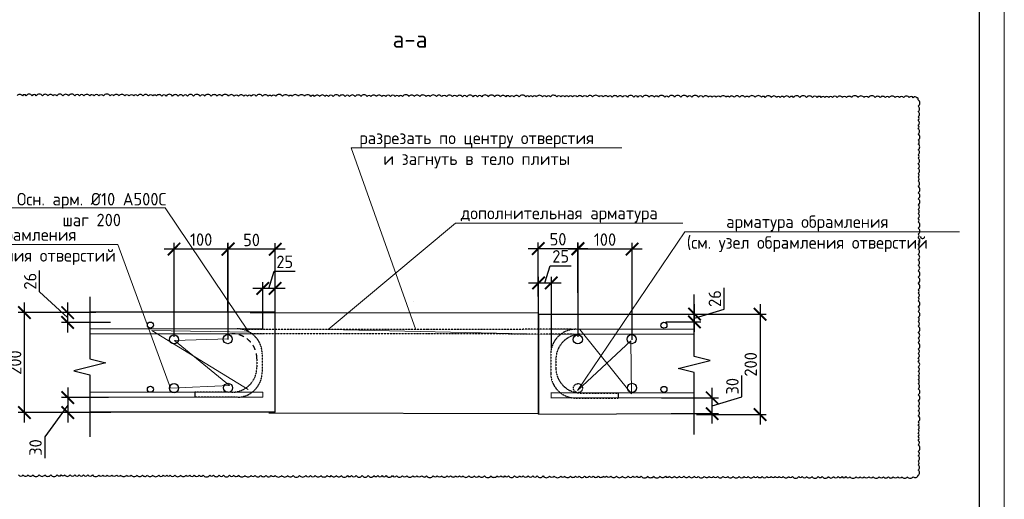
# Model space of a CAD drawing. Header units: millimetres. Extents: x -386473 to 311666, y -59273 to 291770.
# Tile 49 of 132: x -36525 to -16805, y 15991 to 25594. Entities that reach past the tile are written whole.
import ezdxf
from ezdxf import colors
from ezdxf.entities.mleader import LeaderData, LeaderLine
from ezdxf.math import Vec2, Vec3

# ---------------------------------------------------------------- set-up
doc = ezdxf.new("R2010")
doc.units = ezdxf.units.MM
doc.linetypes.add('01 Штриховая _4 мм_', pattern=[6, 3.5, -2.5])
for name, color, linetype, lineweight in [('Перекрытие ж_бетон', 1, 'Continuous', 30), ('подоснова', 151, 'Continuous', 5), ('поз.', 2, 'Continuous', 25), ('РАЗМЕРЫ', 1, 'Continuous', 9), ('ТОНКИЕ', 7, 'Continuous', 9), ('Узлы', 7, 'Continuous', 0)]:
    doc.layers.add(name, color=color, linetype=linetype, lineweight=lineweight)
doc.layers.add('ТОЛСТЫЕ_ОСНОВНЫЕ', color=6, linetype='Continuous')
doc.styles.add('GOST-2.304_Type-B', font='GOST_Common.ttf')
doc.dimstyles.new('СПДС', dxfattribs={"dimscale": 100, "dimtxt": 2.5, "dimasz": 2.5, "dimexe": 1.25, "dimexo": 0, "dimtad": 1, "dimdec": 0, "dimtxsty": 'GOST-2.304_Type-B', "dimblk": 'ARCHTICK', "dimcen": 2.5, "dimdle": 2, "dimadec": 0, "dimazin": 2, "dimtfac": 0.75, "dimtdec": 0, "dimtmove": 1, "dimatfit": 3, "dimfxl": 1, "dimtolj": 1, "dimarcsym": 1})

# ---------------------------------------------------------------- blocks, each defined once
blk = doc.blocks.new('*U44')
at = {"layer": 'ТОЛСТЫЕ_ОСНОВНЫЕ', "color": 6}
blk.add_lwpolyline([(20, 5), (886, 5), (886, 415), (20, 415)], close=True, dxfattribs=at)
at = {"layer": 'ТОНКИЕ'}
blk.add_lwpolyline([(0, 0), (891, 0), (891, 420), (0, 420)], close=True, dxfattribs=at)
blk = doc.blocks.new('_ArchTick')
at = {"color": 0, "linetype": 'ByBlock', "const_width": 0.15}
blk.add_lwpolyline([(-0.5, -0.5), (0.5, 0.5)], dxfattribs=at)
blk = doc.blocks.new('*D728')
at = {"layer": 'DEFPOINTS', "color": 0, "transparency": 16777216}
for p in [(-31658, 20214), (-31408, 19735), (-31658, 19395)]:
    blk.add_point(p, dxfattribs=at)
at = {"layer": 'РАЗМЕРЫ', "color": 0, "lineweight": -2, "transparency": 16777216}
for p, q in [((-31533, 20214), (-31430, 20558)), ((-31430, 20558), (-31005, 20558)), ((-31658, 19395), (-31658, 20339)), ((-31408, 19735), (-31408, 20339)), ((-31208, 20214), (-31858, 20214))]:
    blk.add_line(p, q, dxfattribs=at)
at = {"layer": 'РАЗМЕРЫ', "color": 0, "lineweight": -2, "transparency": 16777216, "xscale": 250, "yscale": 250, "zscale": 250, "rotation": 180}
blk.add_blockref('_ArchTick', (-31658, 20214), dxfattribs=at)
at = {"layer": 'РАЗМЕРЫ', "color": 0, "lineweight": -2, "transparency": 16777216, "xscale": 250, "yscale": 250, "zscale": 250}
blk.add_blockref('_ArchTick', (-31408, 20214), dxfattribs=at)
at = {"layer": 'РАЗМЕРЫ', "color": 0, "lineweight": 0, "transparency": 16777216, "insert": (-31217, 20745), "char_height": 250, "attachment_point": 5, "style": 'GOST-2.304_Type-B'}
blk.add_mtext('\\A1;25', dxfattribs=at)
blk = doc.blocks.new('_None')
blk = doc.blocks.new('*D729')
at = {"layer": 'DEFPOINTS', "color": 0, "transparency": 16777216}
for p in [(-36430, 19729), (-35157, 19729), (-35238, 17729)]:
    blk.add_point(p, dxfattribs=at)
at = {"layer": 'РАЗМЕРЫ', "color": 0, "lineweight": -2, "transparency": 16777216}
for p, q in [((-36430, 17529), (-36430, 19929)), ((-35157, 19729), (-36555, 19729)), ((-35238, 17729), (-36555, 17729))]:
    blk.add_line(p, q, dxfattribs=at)
at = {"layer": 'РАЗМЕРЫ', "color": 0, "lineweight": -2, "transparency": 16777216, "xscale": 250, "yscale": 250, "zscale": 250}
for p, rotation in [((-36430, 19729), 90), ((-36430, 17729), 270)]:
    blk.add_blockref('_ArchTick', p, dxfattribs=dict(at, rotation=rotation))
at = {"layer": 'РАЗМЕРЫ', "color": 0, "lineweight": 0, "transparency": 16777216, "insert": (-36617, 18729), "char_height": 250, "attachment_point": 5, "rotation": 90, "style": 'GOST-2.304_Type-B'}
blk.add_mtext('\\A1;200', dxfattribs=at)
blk = doc.blocks.new('*D730')
at = {"layer": 'DEFPOINTS', "color": 0, "transparency": 16777216}
for p in [(-34999, 19729), (-35565, 19534), (-34709, 19534)]:
    blk.add_point(p, dxfattribs=at)
at = {"layer": 'РАЗМЕРЫ', "color": 0, "lineweight": -2, "transparency": 16777216}
for p, q in [((-36128, 20146), (-36128, 20571)), ((-35565, 19631), (-36128, 20146)), ((-35565, 19929), (-35565, 19334)), ((-34999, 19729), (-35690, 19729)), ((-34709, 19534), (-35690, 19534))]:
    blk.add_line(p, q, dxfattribs=at)
at = {"layer": 'РАЗМЕРЫ', "color": 0, "lineweight": -2, "transparency": 16777216, "xscale": 250, "yscale": 250, "zscale": 250}
for p, rotation in [((-35565, 19729), 90), ((-35565, 19534), 270)]:
    blk.add_blockref('_ArchTick', p, dxfattribs=dict(at, rotation=rotation))
at = {"layer": 'РАЗМЕРЫ', "color": 0, "lineweight": 0, "transparency": 16777216, "insert": (-36315, 20358), "char_height": 250, "attachment_point": 5, "rotation": 90, "style": 'GOST-2.304_Type-B'}
blk.add_mtext('\\A1;26', dxfattribs=at)
blk = doc.blocks.new('*D731')
at = {"layer": 'DEFPOINTS', "color": 0, "transparency": 16777216}
for p in [(-34743, 18030), (-35562, 17729), (-34697, 17729)]:
    blk.add_point(p, dxfattribs=at)
at = {"layer": 'РАЗМЕРЫ', "color": 0, "lineweight": -2, "transparency": 16777216}
for p, q in [((-35562, 18230), (-35562, 17529)), ((-34743, 18030), (-35687, 18030)), ((-35562, 17879), (-36019, 17241)), ((-34697, 17729), (-35687, 17729)), ((-36019, 17241), (-36019, 16816))]:
    blk.add_line(p, q, dxfattribs=at)
at = {"layer": 'РАЗМЕРЫ', "color": 0, "lineweight": -2, "transparency": 16777216, "xscale": 250, "yscale": 250, "zscale": 250}
for p, rotation in [((-35562, 18030), 90), ((-35562, 17729), 270)]:
    blk.add_blockref('_ArchTick', p, dxfattribs=dict(at, rotation=rotation))
at = {"layer": 'РАЗМЕРЫ', "color": 0, "lineweight": 0, "transparency": 16777216, "insert": (-36207, 17028), "char_height": 250, "attachment_point": 5, "rotation": 90, "style": 'GOST-2.304_Type-B'}
blk.add_mtext('\\A1;30', dxfattribs=at)
blk = doc.blocks.new('*D732')
at = {"layer": 'DEFPOINTS', "color": 0, "transparency": 16777216}
for p in [(-25877, 20323), (-25877, 19014), (-26134, 17696)]:
    blk.add_point(p, dxfattribs=at)
at = {"layer": 'РАЗМЕРЫ', "color": 0, "lineweight": -2, "transparency": 16777216}
for p, q in [((-26006, 20323), (-25903, 20667)), ((-25903, 20667), (-25478, 20667)), ((-26334, 20323), (-25677, 20323)), ((-26134, 17696), (-26134, 20448)), ((-25877, 19014), (-25877, 20448))]:
    blk.add_line(p, q, dxfattribs=at)
at = {"layer": 'РАЗМЕРЫ', "color": 0, "lineweight": -2, "transparency": 16777216, "xscale": 250, "yscale": 250, "zscale": 250, "rotation": 180}
blk.add_blockref('_ArchTick', (-26134, 20323), dxfattribs=at)
at = {"layer": 'РАЗМЕРЫ', "color": 0, "lineweight": -2, "transparency": 16777216, "xscale": 250, "yscale": 250, "zscale": 250}
blk.add_blockref('_ArchTick', (-25877, 20323), dxfattribs=at)
at = {"layer": 'РАЗМЕРЫ', "color": 0, "lineweight": 0, "transparency": 16777216, "insert": (-25690, 20855), "char_height": 250, "attachment_point": 5, "style": 'GOST-2.304_Type-B'}
blk.add_mtext('\\A1;25', dxfattribs=at)
blk = doc.blocks.new('*D733')
at = {"layer": 'DEFPOINTS', "color": 0, "transparency": 16777216}
for p in [(-22890, 19697), (-22969, 17689), (-21697, 17689)]:
    blk.add_point(p, dxfattribs=at)
at = {"layer": 'РАЗМЕРЫ', "color": 0, "lineweight": -2, "transparency": 16777216}
for p, q in [((-21697, 19897), (-21697, 17489)), ((-22890, 19697), (-21572, 19697)), ((-22969, 17689), (-21572, 17689))]:
    blk.add_line(p, q, dxfattribs=at)
at = {"layer": 'РАЗМЕРЫ', "color": 0, "lineweight": -2, "transparency": 16777216, "xscale": 250, "yscale": 250, "zscale": 250}
for p, rotation in [((-21697, 19697), 90), ((-21697, 17689), 270)]:
    blk.add_blockref('_ArchTick', p, dxfattribs=dict(at, rotation=rotation))
at = {"layer": 'РАЗМЕРЫ', "color": 0, "lineweight": 0, "transparency": 16777216, "insert": (-21884, 18693), "char_height": 250, "attachment_point": 5, "rotation": 90, "style": 'GOST-2.304_Type-B'}
blk.add_mtext('\\A1;200', dxfattribs=at)
blk = doc.blocks.new('*D734')
at = {"layer": 'DEFPOINTS', "color": 0, "transparency": 16777216}
for p in [(-23581, 19542), (-23221, 19699), (-23010, 19699)]:
    blk.add_point(p, dxfattribs=at)
at = {"layer": 'РАЗМЕРЫ', "color": 0, "lineweight": -2, "transparency": 16777216}
for p, q in [((-22416, 19798), (-22416, 20223)), ((-23010, 19342), (-23010, 19899)), ((-23010, 19620), (-22416, 19798)), ((-23581, 19542), (-22885, 19542)), ((-23221, 19699), (-22885, 19699))]:
    blk.add_line(p, q, dxfattribs=at)
at = {"layer": 'РАЗМЕРЫ', "color": 0, "lineweight": -2, "transparency": 16777216, "xscale": 250, "yscale": 250, "zscale": 250}
for p, rotation in [((-23010, 19699), 90), ((-23010, 19542), 270)]:
    blk.add_blockref('_ArchTick', p, dxfattribs=dict(at, rotation=rotation))
at = {"layer": 'РАЗМЕРЫ', "color": 0, "lineweight": 0, "transparency": 16777216, "insert": (-22603, 20011), "char_height": 250, "attachment_point": 5, "rotation": 90, "style": 'GOST-2.304_Type-B'}
blk.add_mtext('\\A1;26', dxfattribs=at)
blk = doc.blocks.new('*D735')
at = {"layer": 'DEFPOINTS', "color": 0, "transparency": 16777216}
for p in [(-23673, 18023), (-22656, 18023), (-23474, 17706)]:
    blk.add_point(p, dxfattribs=at)
at = {"layer": 'РАЗМЕРЫ', "color": 0, "lineweight": -2, "transparency": 16777216}
for p, q in [((-22062, 18042), (-22062, 18467)), ((-22656, 17506), (-22656, 18223)), ((-23673, 18023), (-22531, 18023)), ((-22656, 17864), (-22062, 18042)), ((-23474, 17706), (-22531, 17706))]:
    blk.add_line(p, q, dxfattribs=at)
at = {"layer": 'РАЗМЕРЫ', "color": 0, "lineweight": -2, "transparency": 16777216, "xscale": 250, "yscale": 250, "zscale": 250}
for p, rotation in [((-22656, 18023), 90), ((-22656, 17706), 270)]:
    blk.add_blockref('_ArchTick', p, dxfattribs=dict(at, rotation=rotation))
at = {"layer": 'РАЗМЕРЫ', "color": 0, "lineweight": 0, "transparency": 16777216, "insert": (-22250, 18255), "char_height": 250, "attachment_point": 5, "rotation": 90, "style": 'GOST-2.304_Type-B'}
blk.add_mtext('\\A1;30', dxfattribs=at)
blk = doc.blocks.new('*D736')
at = {"color": 0, "lineweight": -2, "transparency": 16777216}
for p, q in [((-26139, 20049), (-26139, 21135)), ((-25346, 20128), (-25346, 21135)), ((-26339, 21010), (-25146, 21010))]:
    blk.add_line(p, q, dxfattribs=at)
at = {"layer": 'DEFPOINTS', "color": 0, "transparency": 16777216}
for p in [(-25346, 21010), (-25346, 20128, 11856), (-26139, 20049)]:
    blk.add_point(p, dxfattribs=at)
at = {"color": 0, "lineweight": -2, "transparency": 16777216, "xscale": 250, "yscale": 250, "zscale": 250, "rotation": 180}
blk.add_blockref('_ArchTick', (-26139, 21010), dxfattribs=at)
at = {"color": 0, "lineweight": -2, "transparency": 16777216, "xscale": 250, "yscale": 250, "zscale": 250}
blk.add_blockref('_ArchTick', (-25346, 21010), dxfattribs=at)
at = {"color": 0, "lineweight": 0, "transparency": 16777216, "insert": (-25743, 21198), "char_height": 250, "attachment_point": 5, "style": 'GOST-2.304_Type-B'}
blk.add_mtext('\\A1;50', dxfattribs=at)
blk = doc.blocks.new('*D737')
at = {"color": 0, "lineweight": -2, "transparency": 16777216}
for p, q in [((-25343, 19241), (-25343, 21129)), ((-24260, 19183), (-24260, 21129)), ((-25543, 21004), (-24060, 21004))]:
    blk.add_line(p, q, dxfattribs=at)
at = {"layer": 'DEFPOINTS', "color": 0, "transparency": 16777216}
for p in [(-24260, 21004), (-25343, 19241), (-24260, 19183)]:
    blk.add_point(p, dxfattribs=at)
at = {"color": 0, "lineweight": -2, "transparency": 16777216, "xscale": 250, "yscale": 250, "zscale": 250, "rotation": 180}
blk.add_blockref('_ArchTick', (-25343, 21004), dxfattribs=at)
at = {"color": 0, "lineweight": -2, "transparency": 16777216, "xscale": 250, "yscale": 250, "zscale": 250}
blk.add_blockref('_ArchTick', (-24260, 21004), dxfattribs=at)
at = {"color": 0, "lineweight": 0, "transparency": 16777216, "insert": (-24802, 21191), "char_height": 250, "attachment_point": 5, "style": 'GOST-2.304_Type-B'}
blk.add_mtext('\\A1;100', dxfattribs=at)
blk = doc.blocks.new('*D738')
at = {"color": 0, "lineweight": -2, "transparency": 16777216}
for p, q in [((-33433, 19241), (-33433, 21129)), ((-32347, 19190), (-32347, 21129)), ((-33633, 21004), (-32147, 21004))]:
    blk.add_line(p, q, dxfattribs=at)
at = {"layer": 'DEFPOINTS', "color": 0, "transparency": 16777216}
for p in [(-32347, 21004), (-33433, 19241), (-32347, 19190)]:
    blk.add_point(p, dxfattribs=at)
at = {"color": 0, "lineweight": -2, "transparency": 16777216, "xscale": 250, "yscale": 250, "zscale": 250, "rotation": 180}
blk.add_blockref('_ArchTick', (-33433, 21004), dxfattribs=at)
at = {"color": 0, "lineweight": -2, "transparency": 16777216, "xscale": 250, "yscale": 250, "zscale": 250}
blk.add_blockref('_ArchTick', (-32347, 21004), dxfattribs=at)
at = {"color": 0, "lineweight": 0, "transparency": 16777216, "insert": (-32890, 21191), "char_height": 250, "attachment_point": 5, "style": 'GOST-2.304_Type-B'}
blk.add_mtext('\\A1;100', dxfattribs=at)
blk = doc.blocks.new('*D739')
at = {"color": 0, "lineweight": -2, "transparency": 16777216}
for p, q in [((-32355, 19730), (-32355, 21122)), ((-31407, 19730), (-31407, 21122)), ((-31207, 20997), (-32555, 20997))]:
    blk.add_line(p, q, dxfattribs=at)
at = {"layer": 'DEFPOINTS', "color": 0, "transparency": 16777216}
for p in [(-32355, 20997), (-32355, 19730), (-31407, 19730)]:
    blk.add_point(p, dxfattribs=at)
at = {"color": 0, "lineweight": -2, "transparency": 16777216, "xscale": 250, "yscale": 250, "zscale": 250, "rotation": 180}
blk.add_blockref('_ArchTick', (-32355, 20997), dxfattribs=at)
at = {"color": 0, "lineweight": -2, "transparency": 16777216, "xscale": 250, "yscale": 250, "zscale": 250}
blk.add_blockref('_ArchTick', (-31407, 20997), dxfattribs=at)
at = {"color": 0, "lineweight": 0, "transparency": 16777216, "insert": (-31881, 21184), "char_height": 250, "attachment_point": 5, "style": 'GOST-2.304_Type-B'}
blk.add_mtext('\\A1;50', dxfattribs=at)

msp = doc.modelspace()

# ---------------------------------------------------------------- linework, layer by layer
at = {"linetype": '01 Штриховая _4 мм_', "ltscale": 500}
msp.add_line((-28636.1, 19944.5), (-28636.1, 19944.5, -22670), dxfattribs=at)
for p, q in [((-31906.9, 19729.2), (-26143.2, 19721.5)), ((-31535.1, 17725), (-26144.2, 17709.1))]:
    msp.add_line(p, q)
at = {"color": 240, "true_color": 0xed1f24}
msp.add_lwpolyline([(-36550.3, 16481.3, 0.5205671), (-36457.9, 16481.1, 0.5205671), (-36356, 16480.9, 0.5205671), (-36257.9, 16480.6, 0.5205671), (-36135.1, 16480.4, 0.5205671), (-36019.7, 16480.1, 0.5205671), (-35901.9, 16479.9, 0.5205671), (-35775, 16479.6, 0.5205671), (-35692.1, 16479.4, 0.5205671), (-35624.1, 16479.2, 0.5205671), (-35514.4, 16479, 0.5205671), (-35421.9, 16478.8, 0.5205671), (-35332.2, 16478.6, 0.5205671), (-35245.4, 16478.4, 0.5205671), (-35160.9, 16478.2, 0.5205671), (-35068.1, 16478, 0.5205671), (-34940.3, 16477.7, 0.5205671), (-34858, 16477.5, 0.5205671), (-34770.5, 16477.4, 0.5205671), (-34676.8, 16477.1, 0.5205671), (-34582.7, 16476.9, 0.5205671), (-34501.5, 16476.8, 0.5205671), (-34383.3, 16476.5, 0.5205671), (-34292.6, 16476.3, 0.5205671), (-34173.4, 16476, 0.5205671), (-34067.7, 16475.8, 0.5205671), (-33966.7, 16475.6, 0.5205671), (-33860.9, 16475.3, 0.5205671), (-33741.2, 16475.1, 0.5205671), (-33649.4, 16474.9, 0.5205671), (-33578.3, 16474.7, 0.5205671), (-33508.2, 16474.6, 0.5205671), (-33416.3, 16474.4, 0.5205671), (-33300.6, 16474.1, 0.5205671), (-33196.6, 16473.9, 0.5205671), (-33119.2, 16473.7, 0.5205671), (-33027.5, 16473.5, 0.5205671), (-32930.6, 16473.3, 0.5205671), (-32849.2, 16473.1, 0.5205671), (-32719.9, 16472.8, 0.5205671), (-32643.8, 16472.6, 0.5205671), (-32530.5, 16472.4, 0.5205671), (-32443.3, 16472.2, 0.5205671), (-32322.4, 16471.9, 0.5205671), (-32236.6, 16471.7, 0.5205671), (-32139.1, 16471.5, 0.5205671), (-32011.6, 16471.2, 0.5205671), (-31889.2, 16471, 0.5205671), (-31812.3, 16470.8, 0.5205671), (-31697, 16470.5, 0.5205671), (-31594.4, 16470.3, 0.5205671), (-31488.2, 16470.1, 0.5205671), (-31408.3, 16469.9, 0.5205671), (-31278, 16469.6, 0.5205671), (-31155.3, 16469.3, 0.5205671), (-31048.7, 16469.1, 0.5205671), (-30918.3, 16468.8, 0.5205671), (-30797.2, 16468.6, 0.5205671), (-30700.8, 16468.3, 0.5205671), (-30604.3, 16468.1, 0.5205671), (-30490.8, 16467.9, 0.5205671), (-30368.9, 16467.6, 0.5205671), (-30283.9, 16467.4, 0.5205671), (-30184, 16467.2, 0.5205671), (-30083.3, 16467, 0.5205671), (-29962.3, 16466.7, 0.5205671), (-29879.8, 16466.5, 0.5205671), (-29786.9, 16466.3, 0.5205671), (-29664.8, 16466, 0.5205671), (-29546.3, 16465.8, 0.5205671), (-29430.2, 16465.5, 0.5205671), (-29352.2, 16465.4, 0.5205671), (-29267.2, 16465.2, 0.5205671), (-29186.7, 16465, 0.5205671), (-29060.8, 16464.7, 0.5205671), (-28975.6, 16464.5, 0.5205671), (-28861.2, 16464.3, 0.5205671), (-28771.2, 16464.1, 0.5205671), (-28650.5, 16463.8, 0.5205671), (-28568.6, 16463.6, 0.5205671), (-28473.8, 16463.4, 0.5205671), (-28375.7, 16463.2, 0.5205671), (-28242.9, 16462.9, 0.5205671), (-28161.8, 16462.7, 0.5205671), (-28072.7, 16462.5, 0.5205671), (-27962.9, 16462.3, 0.5205671), (-27894, 16462.1, 0.5205671), (-27795.6, 16461.9, 0.5205671), (-27718.2, 16461.7, 0.5205671), (-27645.2, 16461.6, 0.5205671), (-27528.5, 16461.3, 0.5205671), (-27421, 16461.1, 0.5205671), (-27325.7, 16460.9, 0.5205671), (-27217, 16460.6, 0.5205671), (-27084.4, 16460.3, 0.5205671), (-26966.8, 16460.1, 0.5205671), (-26887, 16459.9, 0.5205671), (-26807.3, 16459.7, 0.5205671), (-26734, 16459.6, 0.5205671), (-26613.1, 16459.3, 0.5205671), (-26512.6, 16459.1, 0.5205671), (-26440.9, 16458.9, 0.5205671), (-26343.8, 16458.7, 0.5205671), (-26246.6, 16458.5, 0.5205671), (-26158.9, 16458.3, 0.5205671), (-26040.4, 16458, 0.5205671), (-25911.7, 16457.7, 0.5205671), (-25817.6, 16457.5, 0.5205671), (-25684.7, 16457.2, 0.5205671), (-25609.6, 16457.1, 0.5205671), (-25494.8, 16456.8, 0.5205671), (-25392.6, 16456.6, 0.5205671), (-25319.9, 16456.4, 0.5205671), (-25212.4, 16456.2, 0.5205671), (-25114.8, 16456, 0.5205671), (-25038.9, 16455.8, 0.5205671), (-24938.6, 16455.6, 0.5205671), (-24838.9, 16455.4, 0.5205671), (-24772.3, 16455.2, 0.5205671), (-24685.5, 16455, 0.5205671), (-24571.3, 16454.8, 0.5205671), (-24455.2, 16454.5, 0.5205671), (-24339.5, 16454.3, 0.5205671), (-24245.5, 16454, 0.5205671), (-24163.3, 16453.9, 0.5205671), (-24078.4, 16453.7, 0.5205671), (-23946.1, 16453.4, 0.5205671), (-23828.6, 16453.1, 0.5205671), (-23698.8, 16452.8, 0.5205671), (-23591.7, 16452.6, 0.5205671), (-23511.3, 16452.4, 0.5205671), (-23412.3, 16452.2, 0.5205671), (-23314, 16452, 0.5205671), (-23222.2, 16451.8, 0.5205671), (-23120.2, 16451.6, 0.5205671), (-23015.9, 16451.3, 0.5205671), (-22934.9, 16451.1, 0.5205671), (-22814.7, 16450.9, 0.5205671), (-22714.3, 16450.7, 0.5205671), (-22631.2, 16450.5, 0.5205671), (-22546.8, 16450.3, 0.5205671), (-22439.4, 16450.1, 0.5205671), (-22343.2, 16449.8, 0.5205671), (-22235.5, 16449.6, 0.5205671), (-22115, 16449.3, 0.5205671), (-22018, 16449.1, 0.5205671), (-21932, 16448.9, 0.5205671), (-21824.4, 16448.7, 0.5205671), (-21746.5, 16448.5, 0.5205671), (-21655.8, 16448.3, 0.5205671), (-21561.4, 16448.1, 0.5205671), (-21475.1, 16447.9, 0.5205671), (-21394.6, 16447.7, 0.5205671), (-21313.1, 16447.6, 0.5205671), (-21230.6, 16447.4, 0.5205671), (-21125.2, 16447.1, 0.5205671), (-21049, 16447, 0.5205671), (-20922, 16446.7, 0.5205671), (-20850.3, 16446.5, 0.5205671), (-20762.9, 16446.3, 0.5205671), (-20659.6, 16446.1, 0.5205671), (-20530.6, 16445.8, 0.5205671), (-20453.8, 16445.7, 0.5205671), (-20329, 16445.4, 0.5205671), (-20223.4, 16445.1, 0.5205671), (-20132.1, 16444.9, 0.5205671), (-20055.2, 16444.8, 0.5205671), (-19977.5, 16444.6, 0.5205671), (-19897, 16444.4, 0.5205671), (-19774.7, 16444.2, 0.5205671), (-19693.8, 16444, 0.5205671), (-19612, 16443.8, 0.5205671), (-19514.8, 16443.6, 0.5205671), (-19429.6, 16443.4, 0.5205671), (-19309.7, 16443.1, 0.5205671), (-19226.3, 16442.9, 0.5205671), (-19126.3, 16442.7, 0.5205671), (-19028.7, 16442.5, 0.5205671), (-18940.2, 16442.3, 0.5205671), (-18852.4, 16442.1, 0.5205671), (-18747.5, 16441.9, 0.5205671), (-18630.7, 16441.6, 0.5205671), (-18528.4, 16471.8, 0.5205671), (-18528.4, 16577.4, 0.5205671), (-18528.4, 16678.4, 0.5205671), (-18528.4, 16756.2, 0.5205671), (-18528.4, 16864.5, 0.5205671), (-18528.4, 16949.2, 0.5205671), (-18528.4, 17081.2, 0.5205671), (-18528.4, 17169.7, 0.5205671), (-18528.4, 17242.8, 0.5205671), (-18528.4, 17318.9, 0.5205671), (-18528.4, 17390.4, 0.5205671), (-18528.4, 17471.6, 0.5205671), (-18528.4, 17542.7, 0.5205671), (-18528.4, 17665.7, 0.5205671), (-18528.4, 17764.3, 0.5205671), (-18528.4, 17857.1, 0.5205671), (-18528.4, 17960.5, 0.5205671), (-18528.4, 18082.9, 0.5205671), (-18528.4, 18203.5, 0.5205671), (-18528.4, 18308.6, 0.5205671), (-18528.4, 18388, 0.5205671), (-18528.4, 18468, 0.5205671), (-18528.4, 18553, 0.5205671), (-18528.4, 18636.9, 0.5205671), (-18528.4, 18746.4, 0.5205671), (-18528.4, 18821.1, 0.5205671), (-18528.4, 18913, 0.5205671), (-18528.4, 18997.1, 0.5205671), (-18528.4, 19128.3, 0.5205671), (-18528.4, 19216.2, 0.5205671), (-18528.4, 19332.7, 0.5205671), (-18528.4, 19455.6, 0.5205671), (-18528.4, 19552.9, 0.5205671), (-18528.4, 19632.9, 0.5205671), (-18528.4, 19752.4, 0.5205671), (-18528.4, 19843, 0.5205671), (-18528.4, 19962.7, 0.5205671), (-18528.4, 20031.3, 0.5205671), (-18528.4, 20120.4, 0.5205671), (-18528.4, 20187.1, 0.5205671), (-18528.4, 20315.5, 0.5205671), (-18528.4, 20441.1, 0.5205671), (-18528.4, 20565.5, 0.5205671), (-18528.4, 20676.1, 0.5205671), (-18528.4, 20783, 0.5205671), (-18528.4, 20895.1, 0.5205671), (-18528.4, 20999.8, 0.5205671), (-18528.4, 21096.3, 0.5205671), (-18528.4, 21228, 0.5205671), (-18528.4, 21299, 0.5205671), (-18528.4, 21419.8, 0.5205671), (-18528.4, 21545.8, 0.5205671), (-18528.4, 21619.3, 0.5205671), (-18528.4, 21714, 0.5205671), (-18528.4, 21794.3, 0.5205671), (-18528.4, 21883.6, 0.5205671), (-18528.4, 22008.1, 0.5205671), (-18528.4, 22128.7, 0.5205671), (-18528.4, 22257.7, 0.5205671), (-18528.4, 22365.6, 0.5205671), (-18528.4, 22441.5, 0.5205671), (-18528.4, 22514.7, 0.5205671), (-18528.4, 22614.4, 0.5205671), (-18528.4, 22711.8, 0.5205671), (-18528.4, 22818.5, 0.5205671), (-18528.4, 22890.2, 0.5205671), (-18528.4, 22988.8, 0.5205671), (-18528.4, 23104.6, 0.5205671), (-18528.4, 23183.5, 0.5205671), (-18528.4, 23304.5, 0.5205671), (-18528.4, 23410.7, 0.5205671), (-18528.4, 23479.9, 0.5205671), (-18528.4, 23577.4, 0.5205671), (-18528.4, 23649.3, 0.5205671), (-18528.4, 23753.7, 0.5205671), (-18528.4, 23860.8, 0.5205671), (-18528.4, 23991.1, 0.5205671), (-18558.1, 24032.5, 0.5205671), (-18628.8, 24032.7, 0.5205671), (-18707.8, 24032.9, 0.5205671), (-18822.2, 24033.1, 0.5205671), (-18904.9, 24033.3, 0.5205671), (-18991.4, 24033.5, 0.5205671), (-19111, 24033.8, 0.5205671), (-19187.3, 24033.9, 0.5205671), (-19290.5, 24034.2, 0.5205671), (-19391.5, 24034.4, 0.5205671), (-19522.6, 24034.7, 0.5205671), (-19615.2, 24034.9, 0.5205671), (-19735.7, 24035.1, 0.5205671), (-19865.3, 24035.4, 0.5205671), (-19963.3, 24035.6, 0.5205671), (-20049.1, 24035.8, 0.5205671), (-20152.3, 24036.1, 0.5205671), (-20246.2, 24036.3, 0.5205671), (-20318.6, 24036.4, 0.5205671), (-20399.2, 24036.6, 0.5205671), (-20470, 24036.8, 0.5205671), (-20555.9, 24037, 0.5205671), (-20649.2, 24037.2, 0.5205671), (-20765.8, 24037.4, 0.5205671), (-20898.3, 24037.7, 0.5205671), (-21025.6, 24038, 0.5205671), (-21106.5, 24038.2, 0.5205671), (-21216.2, 24038.4, 0.5205671), (-21294.2, 24038.6, 0.5205671), (-21366.3, 24038.8, 0.5205671), (-21471.1, 24039, 0.5205671), (-21593.6, 24039.3, 0.5205671), (-21666.3, 24039.4, 0.5205671), (-21794.7, 24039.7, 0.5205671), (-21922.7, 24040, 0.5205671), (-21995.3, 24040.1, 0.5205671), (-22106, 24040.4, 0.5205671), (-22214, 24040.6, 0.5205671), (-22311.6, 24040.8, 0.5205671), (-22381.2, 24041, 0.5205671), (-22491.2, 24041.2, 0.5205671), (-22575.1, 24041.4, 0.5205671), (-22657.4, 24041.6, 0.5205671), (-22734.8, 24041.8, 0.5205671), (-22836, 24042, 0.5205671), (-22932.9, 24042.2, 0.5205671), (-23059.9, 24042.5, 0.5205671), (-23153.5, 24042.7, 0.5205671), (-23283.9, 24043, 0.5205671), (-23407.7, 24043.3, 0.5205671), (-23531.6, 24043.5, 0.5205671), (-23606.4, 24043.7, 0.5205671), (-23733.3, 24044, 0.5205671), (-23814.9, 24044.2, 0.5205671), (-23921.2, 24044.4, 0.5205671), (-24053.6, 24044.7, 0.5205671), (-24141.8, 24044.9, 0.5205671), (-24223.4, 24045.1, 0.5205671), (-24353.8, 24045.4, 0.5205671), (-24449.5, 24045.6, 0.5205671), (-24550.3, 24045.8, 0.5205671), (-24657.7, 24046, 0.5205671), (-24739.2, 24046.2, 0.5205671), (-24839.5, 24046.4, 0.5205671), (-24922.6, 24046.6, 0.5205671), (-25051.4, 24046.9, 0.5205671), (-25159.1, 24047.1, 0.5205671), (-25255.4, 24047.4, 0.5205671), (-25357.3, 24047.6, 0.5205671), (-25452.2, 24047.8, 0.5205671), (-25533.9, 24048, 0.5205671), (-25604.7, 24048.1, 0.5205671), (-25684.6, 24048.3, 0.5205671), (-25768.9, 24048.5, 0.5205671), (-25896, 24048.8, 0.5205671), (-25973.3, 24049, 0.5205671), (-26056.1, 24049.1, 0.5205671), (-26176.6, 24049.4, 0.5205671), (-26254.2, 24049.6, 0.5205671), (-26321.2, 24049.7, 0.5205671), (-26389.6, 24049.9, 0.5205671), (-26522.3, 24050.2, 0.5205671), (-26627.1, 24050.4, 0.5205671), (-26707.3, 24050.6, 0.5205671), (-26791.3, 24050.8, 0.5205671), (-26895.6, 24051, 0.5205671), (-27011.2, 24051.2, 0.5205671), (-27139.1, 24051.5, 0.5205671), (-27271.9, 24051.8, 0.5205671), (-27356, 24052, 0.5205671), (-27445.8, 24052.2, 0.5205671), (-27568.2, 24052.5, 0.5205671), (-27658.8, 24052.7, 0.5205671), (-27767.3, 24052.9, 0.5205671), (-27859.3, 24053.1, 0.5205671), (-27975.2, 24053.4, 0.5205671), (-28071.3, 24053.6, 0.5205671), (-28179.1, 24053.8, 0.5205671), (-28305.6, 24054.1, 0.5205671), (-28383, 24054.3, 0.5205671), (-28513.2, 24054.6, 0.5205671), (-28621.8, 24054.8, 0.5205671), (-28726.4, 24055, 0.5205671), (-28858.8, 24055.3, 0.5205671), (-28930.3, 24055.5, 0.5205671), (-29006.7, 24055.7, 0.5205671), (-29099.4, 24055.9, 0.5205671), (-29193, 24056.1, 0.5205671), (-29272.5, 24056.3, 0.5205671), (-29380.1, 24056.5, 0.5205671), (-29490.3, 24056.7, 0.5205671), (-29566.1, 24056.9, 0.5205671), (-29690.1, 24057.2, 0.5205671), (-29806.5, 24057.4, 0.5205671), (-29918.4, 24057.7, 0.5205671), (-30008.1, 24057.9, 0.5205671), (-30121.1, 24058.1, 0.5205671), (-30245.9, 24058.4, 0.5205671), (-30337.8, 24058.6, 0.5205671), (-30411.4, 24058.8, 0.5205671), (-30516.8, 24059, 0.5205671), (-30618.3, 24059.2, 0.5205671), (-30693.5, 24059.4, 0.5205671), (-30818.3, 24059.7, 0.5205671), (-30943.6, 24060, 0.5205671), (-31069.5, 24060.2, 0.5205671), (-31137.7, 24060.4, 0.5205671), (-31261.3, 24060.7, 0.5205671), (-31393.3, 24061, 0.5205671), (-31480.4, 24061.1, 0.5205671), (-31550.1, 24061.3, 0.5205671), (-31660.2, 24061.5, 0.5205671), (-31790.1, 24061.8, 0.5205671), (-31885.9, 24062, 0.5205671), (-31961.7, 24062.2, 0.5205671), (-32037.7, 24062.4, 0.5205671), (-32141.6, 24062.6, 0.5205671), (-32228, 24062.8, 0.5205671), (-32345.1, 24063.1, 0.5205671), (-32474.1, 24063.3, 0.5205671), (-32573.2, 24063.6, 0.5205671), (-32691.6, 24063.8, 0.5205671), (-32819.8, 24064.1, 0.5205671), (-32911.9, 24064.3, 0.5205671), (-33043.3, 24064.6, 0.5205671), (-33165.6, 24064.9, 0.5205671), (-33251.5, 24065.1, 0.5205671), (-33350.1, 24065.3, 0.5205671), (-33461.7, 24065.5, 0.5205671), (-33594.3, 24065.8, 0.5205671), (-33677.9, 24066, 0.5205671), (-33786.5, 24066.3, 0.5205671), (-33858.1, 24066.4, 0.5205671), (-33944.3, 24066.6, 0.5205671), (-34057.4, 24066.8, 0.5205671), (-34164.3, 24067.1, 0.5205671), (-34240.4, 24067.3, 0.5205671), (-34336, 24067.5, 0.5205671), (-34421.9, 24067.7, 0.5205671), (-34534.7, 24067.9, 0.5205671), (-34640.1, 24068.1, 0.5205671), (-34713.7, 24068.3, 0.5205671), (-34846.6, 24068.6, 0.5205671), (-34937.1, 24068.8, 0.5205671), (-35033.2, 24069, 0.5205671), (-35122, 24069.2, 0.5205671), (-35237.1, 24069.5, 0.5205671), (-35328.9, 24069.7, 0.5205671), (-35418.7, 24069.9, 0.5205671), (-35544.8, 24070.1, 0.5205671), (-35659.9, 24070.4, 0.5205671), (-35781.8, 24070.7, 0.5205671), (-35858.3, 24070.8, 0.5205671), (-35956.4, 24071.1, 0.5205671), (-36069.2, 24071.3, 0.5205671), (-36192.3, 24071.6, 0.5205671), (-36277.5, 24071.8, 0.5205671), (-36394.3, 24072, 0.5205671), (-36471.7, 24072.2, 0.5205671), (-36576, 24072.4, 0.5205671)], format="xyb", dxfattribs=at)
at = {"color": 3, "linetype": 'Continuous', "lineweight": 30}
for centre, radius in [((-33907.8, 19479.9), 60), ((-23621.5, 19476.4), 60), ((-33436, 19192.1), 90.7), ((-32357, 19197.8), 90.7), ((-25346.3, 19192.1), 90.7), ((-24267.2, 19197.8), 90.7), ((-33907.8, 18194.9), 60), ((-33434, 18216.5), 90.7), ((-32350.2, 18222.9), 90.7), ((-24260.5, 18222.9), 90.7), ((-23621.5, 18191.4), 60)]:
    msp.add_circle(centre, radius, dxfattribs=at)
at = {"layer": 'Перекрытие ж_бетон', "color": 7, "linetype": 'Continuous', "lineweight": 30}
for p, q in [((-31407.7, 19734.9), (-35121.1, 19734.9)), ((-31407.7, 17734.9), (-31407.7, 19734.9)), ((-26134, 19696.1), (-22961.4, 19697.8)), ((-26134, 19696.1), (-26134, 17696.1)), ((-31407.7, 17734.9), (-35121.1, 17734.9)), ((-26134, 17696.1), (-23010.2, 17707.5))]:
    msp.add_line(p, q, dxfattribs=at)
at = {"layer": 'Перекрытие ж_бетон', "color": 252, "linetype": 'Continuous', "lineweight": 9, "true_color": 0x939598}
for p, q in [((-32170, 19405.1), (-35121.1, 19405.1)), ((-31657.8, 19404.9), (-35121.1, 19404.9)), ((-25884, 19395), (-23016.4, 19395)), ((-25424, 19395), (-23016.4, 19395)), ((-25389.6, 19394.7), (-23016.4, 19394.7)), ((-32274.3, 19306.2), (-35121.1, 19306.2)), ((-31657.8, 19306), (-35121.1, 19306)), ((-25884, 19296.1), (-23016.4, 19296.1)), ((-25285.3, 19295.8), (-23016.4, 19295.8)), ((-31657.8, 18134.9), (-35121.1, 18134.9)), ((-32117.7, 18036), (-35121.1, 18036)), ((-31657.8, 18036), (-35121.1, 18036)), ((-25884, 18125), (-23016.4, 18125)), ((-25884, 18026.1), (-23016.4, 18026.1))]:
    msp.add_line(p, q, dxfattribs=at)
at = {"layer": 'Перекрытие ж_бетон', "color": 3, "linetype": '01 Штриховая _4 мм_', "lineweight": 30}
for p, q in [((-28347.7, 19394), (-32016.9, 19390.7, 100.3)), ((-25453, 19395.8), (-28392.2, 19391.6)), ((-28342.8, 19306), (-31864, 19307.6)), ((-25439.8, 19298), (-28379, 19304.7)), ((-31774.4, 18812), (-31774.4, 18635.2)), ((-31670.1, 18910.9), (-31670.1, 18535.2)), ((-25889.6, 18894.7), (-25889.6, 18519)), ((-25785.3, 18795.8), (-25785.3, 18619)), ((-32274.4, 18135.2), (-33020.2, 18135.2)), ((-32170.1, 18035.2), (-33020.2, 18035.2)), ((-25389.6, 18019), (-24539.4, 18019)), ((-25285.3, 18119), (-24539.4, 18119))]:
    msp.add_line(p, q, dxfattribs=at)
at = {"layer": 'Перекрытие ж_бетон', "color": 3, "linetype": 'Continuous', "lineweight": 30}
for p, q in [((-33020.2, 18135.2), (-33020.2, 18035.2)), ((-24539.4, 18119), (-24539.4, 18019))]:
    msp.add_line(p, q, dxfattribs=at)
at = {"layer": 'Перекрытие ж_бетон', "color": 251, "linetype": 'Continuous', "lineweight": 9, "true_color": 0x636466}
for p, q in [((-31657.8, 18134.9), (-31657.8, 18036)), ((-25883.3, 18124.1), (-25883.3, 18025.2))]:
    msp.add_line(p, q, dxfattribs=at)
at = {"layer": 'Перекрытие ж_бетон', "color": 3, "linetype": '01 Штриховая _4 мм_', "lineweight": 30}
msp.add_circle((-25344.3, 18216.5), 90.7, dxfattribs=at)
for centre, start, end in [((-32169.4, 18904.4), 0, 90), ((-25389.6, 18894.7), 90, 180), ((-25285.3, 18795.8), 90, 180), ((-32274.4, 18635.2), 270, 0), ((-25285.3, 18619), 180, 270), ((-32170.1, 18535.2), 270, 0), ((-25389.6, 18519), 180, 270)]:
    msp.add_arc(centre, 500, start, end, dxfattribs=at)
at = {"layer": 'Перекрытие ж_бетон', "color": 3, "linetype": '01 Штриховая _4 мм_', "lineweight": 30, "ltscale": 30}
msp.add_arc((-32273.7, 18805.5), 500, 0, 90, dxfattribs=at)
at = {"layer": 'поз.', "linetype": 'Continuous'}
for points in [[(-35121.1, 20047.9), (-35121.1, 18805.9), (-34801.1, 18725.9), (-35441.1, 18565.9), (-35121.1, 18485.9), (-35121.1, 17243.9)], [(-23016.4, 17286.2), (-23016.4, 18528.2), (-23336.4, 18608.2), (-22696.4, 18768.2), (-23016.4, 18848.2), (-23016.4, 20090.2)]]:
    msp.add_lwpolyline(points, dxfattribs=at)

# ---------------------------------------------------------------- block references
at = {"xscale": 100, "yscale": 100, "zscale": 100}
msp.add_blockref('*U44', (-105904.9, -4054.4), dxfattribs=at)

# ---------------------------------------------------------------- texts
at = {"layer": 'Узлы', "color": 80, "linetype": 'Continuous', "lineweight": 0, "style": 'GOST-2.304_Type-B'}
msp.add_text('а-а', height=350, dxfattribs=at).set_placement((-29057, 25030.8))

# ---------------------------------------------------------------- dimensions: what is measured, and where the dimension line sits
at = {"lineweight": 0}
for base, p1, p2, text, picture, middle in [((-32346.9, 21003.6), (-33433.1, 19241.3), (-32346.9, 19190.1), '100', '*D738', (-32890, 21191.1)), ((-32355.1, 20996.7), (-31406.9, 19729.9), (-32355.1, 19729.9), '50', '*D739', (-31881, 21184.2)), ((-25346.5, 21010.3), (-26139, 20049.2), (-25346.5, 20128.5, 11855.6), '50', '*D736', (-25742.7, 21197.8)), ((-24259.9, 21003.6), (-25343.4, 19241.3), (-24259.9, 19182.6), '100', '*D737', (-24801.6, 21191.1))]:
    dim = msp.add_linear_dim(base=base, p1=p1, p2=p2, text=text, dimstyle='СПДС', dxfattribs=at)
    dim.commit()
    dim.dimension.update_dxf_attribs({"geometry": picture, "text_midpoint": middle})
at = {"layer": 'РАЗМЕРЫ', "color": 1, "lineweight": 0}
dim = msp.add_linear_dim(base=(-31657.8, 20213.9), p1=(-31407.7, 19734.9), p2=(-31657.8, 19394.9), dimstyle='СПДС', override={"dimlfac": 0.1, "dimrnd": 5}, dxfattribs=at)
dim.commit()
dim.dimension.update_dxf_attribs({"geometry": '*D728', "text_midpoint": (-31367.1, 20745.1)})
for base, p1, p2, angle, picture, middle in [((-25877.2, 20323.4), (-26134, 17696.1), (-25877.2, 19014), 180, '*D732', (-25840, 20854.6)), ((-36429.6, 19728.6), (-35237.9, 17728.8), (-35157.3, 19728.6), 90, '*D729', (-36617.1, 18728.7)), ((-21696.7, 17688.6), (-22890, 19697.3), (-22969, 17688.6), 270, '*D733', (-21884.2, 18693)), ((-22656.1, 18022.6), (-23474.3, 17706.1), (-23673.3, 18022.6), 270, '*D735', (-22249.9, 18105))]:
    dim = msp.add_linear_dim(base=base, p1=p1, p2=p2, angle=angle, dimstyle='СПДС', override={"dimlfac": 0.1, "dimrnd": 5}, dxfattribs=at)
    dim.commit()
    dim.dimension.update_dxf_attribs({"geometry": picture, "text_midpoint": middle})
dim = msp.add_linear_dim(base=(-35565.3, 19533.8), p1=(-34998.6, 19728.8), p2=(-34709.5, 19533.8), angle=90, text='26', dimstyle='СПДС', override={"dimlfac": 0.1}, dxfattribs=at)
dim.commit()
dim.dimension.update_dxf_attribs({"geometry": '*D730', "text_midpoint": (-36127.8, 20208.5), "dimtype": 160})
dim = msp.add_linear_dim(base=(-23009.6, 19698.8), p1=(-23581.5, 19541.7), p2=(-23221.3, 19698.8), angle=270, text='26', dimstyle='СПДС', override={"dimlfac": 0.1, "dimrnd": 5}, dxfattribs=at)
dim.commit()
dim.dimension.update_dxf_attribs({"geometry": '*D734', "text_midpoint": (-22603.4, 19860.9)})
dim = msp.add_linear_dim(base=(-35561.5, 17728.8), p1=(-34743.4, 18029.9), p2=(-34696.6, 17728.8), angle=90, dimstyle='СПДС', override={"dimlfac": 0.1}, dxfattribs=at)
dim.commit()
dim.dimension.update_dxf_attribs({"geometry": '*D731', "text_midpoint": (-36019, 17178.2), "dimtype": 160})

# ---------------------------------------------------------------- leaders
at = {"layer": 'подоснова', "color": 2, "ltscale": 0.3}
ml = msp.add_multileader_mtext('Standard', dxfattribs=at)
ml.set_content('разрезать по центру отверстия \\Pи загнуть в тело плиты', color=2, style='GOST-2.304_Type-B')
ml.set_leader_properties(color=256, linetype='ByLayer', lineweight=15)
ml.set_arrow_properties(name='NONE')
ml.build(insert=Vec2(0, 0))
ml.multileader.update_dxf_attribs({"text_left_attachment_type": 6, "text_right_attachment_type": 6, "dogleg_length": 0.1, "arrow_head_size": 18})
ctx = ml.context
ctx.base_point, ctx.char_height, ctx.arrow_head_size, ctx.landing_gap_size, ctx.plane_origin = Vec3(-29882.9, 23027), 250, 18, 20, Vec3(-31966.3, 27235.4)
ctx.left_attachment, ctx.right_attachment, ctx.text_align_type = 6, 6, 1
notes = []
notes.append((ctx, [(0, (1, 1, 0), (-29883, 23027), (1, 0), 0.1, [(0, [(-28591.7, 19383.9)], 0, [])])]))
ctx.mtext.insert, ctx.mtext.alignment, ctx.mtext.flow_direction = Vec3(-27372, 23352), 2, 5
ml = msp.add_multileader_mtext('Standard', dxfattribs=at)
ml.set_content('Осн. арм. %%C10 А500С\\Pшаг 200', color=2, style='GOST-2.304_Type-B')
ml.set_leader_properties(color=256, linetype='ByLayer', lineweight=15)
ml.set_arrow_properties(name='NONE')
ml.build(insert=Vec2(0, 0))
ml.multileader.update_dxf_attribs({"text_left_attachment_type": 6, "text_right_attachment_type": 6, "dogleg_length": 0.1, "arrow_head_size": 18})
ctx = ml.context
ctx.base_point, ctx.char_height, ctx.arrow_head_size, ctx.landing_gap_size, ctx.plane_origin = Vec3(-36555.8, 21825.2, 200), 250, 18, 20, Vec3(-43489, 26208.4, 200)
ctx.left_attachment, ctx.right_attachment, ctx.text_align_type = 6, 6, 1
notes.append((ctx, [(1, (1, 1, 0), (-33608.8, 21825.2, 200), (-1, 0), 0.1, [(4, [(-31949.3, 18192.4, 200), (-33878.4, 19368.6, 200), (-31934.1, 19336.6, 200)], 0, [])])]))
ctx.mtext.insert, ctx.mtext.alignment, ctx.mtext.flow_direction = Vec3(-35082.3, 22125.2, 200), 2, 5
ml = msp.add_multileader_mtext('Standard', dxfattribs=at)
ml.set_content('дополнительная арматура', color=2, style='GOST-2.304_Type-B')
ml.set_leader_properties(color=256, linetype='ByLayer', lineweight=15)
ml.set_arrow_properties(name='NONE')
ml.build(insert=Vec2(0, 0))
ml.multileader.update_dxf_attribs({"text_left_attachment_type": 6, "text_right_attachment_type": 6, "dogleg_length": 0.1, "arrow_head_size": 18})
ctx = ml.context
ctx.base_point, ctx.char_height, ctx.arrow_head_size, ctx.landing_gap_size, ctx.plane_origin = Vec3(-27794, 21523.2), 250, 18, 20, Vec3(-29877.4, 25731.6)
ctx.left_attachment, ctx.right_attachment, ctx.text_align_type = 6, 6, 1
notes.append((ctx, [(0, (1, 1, 0), (-27794.1, 21523.2), (1, 0), 0.1, [(1, [(-26364.2, 19307.5), (-30344.3, 19393.9)], 0, [])])]))
ctx.mtext.insert, ctx.mtext.alignment, ctx.mtext.flow_direction = Vec3(-25718.7, 21848.2), 2, 5
ml = msp.add_multileader_mtext('Standard', dxfattribs=at)
ml.set_content('арматура обрамления \\P(см. узел обрамления отверстий', color=2, style='GOST-2.304_Type-B')
ml.set_leader_properties(color=256, linetype='ByLayer', lineweight=15)
ml.set_arrow_properties(name='NONE')
ml.build(insert=Vec2(0, 0))
ml.multileader.update_dxf_attribs({"text_left_attachment_type": 6, "text_right_attachment_type": 6, "dogleg_length": 0.1, "arrow_head_size": 18})
ctx = ml.context
ctx.base_point, ctx.char_height, ctx.arrow_head_size, ctx.landing_gap_size, ctx.plane_origin = Vec3(-23204.6, 21349.7), 250, 18, 20, Vec3(-22254, 25731.6)
ctx.left_attachment, ctx.right_attachment, ctx.text_align_type = 6, 6, 1
notes.append((ctx, [(0, (1, 1, 0), (-23204.7, 21349.7), (1, 0), 0.1, [(3, [(-25307.7, 19393.9), (-24274.1, 18102.4), (-24284, 19166.2), (-25354.6, 18170.9)], 0, [])])]))
ctx.mtext.insert, ctx.mtext.alignment, ctx.mtext.flow_direction = Vec3(-20750, 21674.7), 2, 5
ml = msp.add_multileader_mtext('Standard', dxfattribs=at)
ml.set_content('арматура обрамления \\P(см. узел обрамления отверстий', color=2, style='GOST-2.304_Type-B')
ml.set_leader_properties(color=256, linetype='ByLayer', lineweight=15)
ml.set_arrow_properties(name='NONE')
ml.build(insert=Vec2(0, 0))
ml.multileader.update_dxf_attribs({"text_left_attachment_type": 6, "text_right_attachment_type": 6, "dogleg_length": 0.1, "arrow_head_size": 18})
ctx = ml.context
ctx.base_point, ctx.char_height, ctx.arrow_head_size, ctx.landing_gap_size, ctx.plane_origin = Vec3(-39469.2, 21091.5), 250, 18, 20, Vec3(-35210.2, 27216.4)
ctx.left_attachment, ctx.right_attachment, ctx.text_align_type = 6, 6, 1
notes.append((ctx, [(1, (1, 1, 0), (-34559.8, 21091.5), (-1, 0), 0.1, [(1, [(-32341.2, 19201.7), (-33421.2, 19173.1), (-32324, 18272), (-33504.2, 18215.1)], 0, [])])]))
ctx.mtext.insert, ctx.mtext.alignment, ctx.mtext.flow_direction = Vec3(-37014.5, 21416.5), 2, 5
for ctx, leaders in notes:
    for number, flags, end, landing, length, lines in leaders:
        leader = LeaderData()
        leader.index, (leader.has_last_leader_line, leader.has_dogleg_vector, leader.attachment_direction) = number, flags
        leader.last_leader_point, leader.dogleg_vector, leader.dogleg_length = Vec3(end), Vec3(landing), length
        for number, points, colour, breaks in lines:
            line = LeaderLine()
            line.index, line.vertices, line.color, line.breaks = number, Vec3.list(points), colors.encode_raw_color(colour), breaks
            leader.lines.append(line)
        ctx.leaders.append(leader)

doc.saveas('drawing.dxf')
